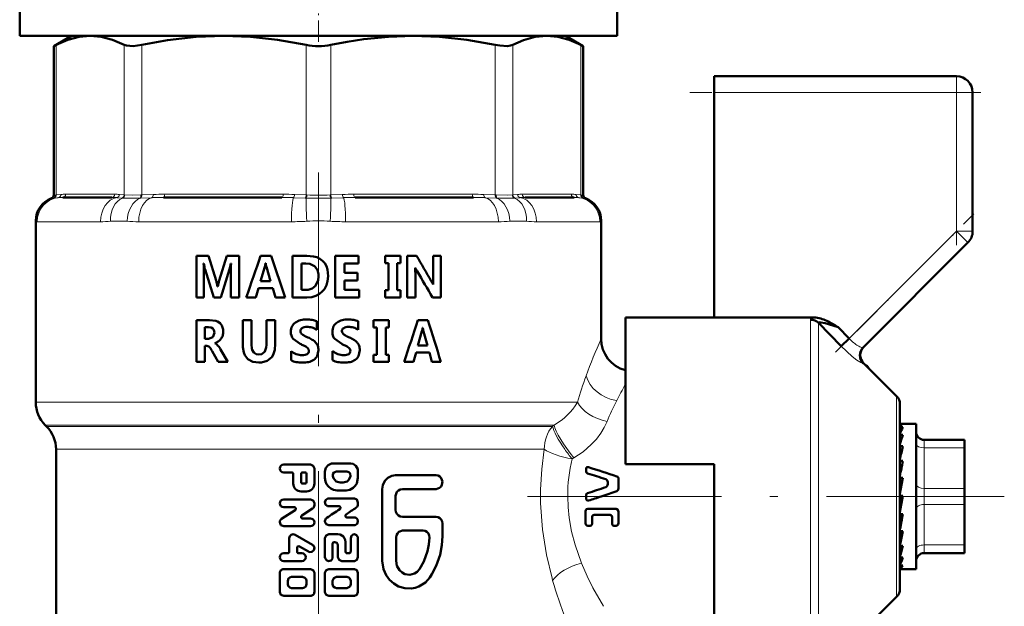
# Model space of a CAD drawing. Extents: x -2073 to 2460, y -1948 to 865.
# Tile 44 of 83: x -122 to -61, y -317 to -280. Entities that reach past the tile are written whole.
import ezdxf

# ---------------------------------------------------------------- set-up
doc = ezdxf.new("R2010")
doc.units = 0
doc.linetypes.add('DASHDOT', pattern=[18.5, 12, -3, 0.5, -3])

msp = doc.modelspace()

# ---------------------------------------------------------------- linework, layer by layer
at = {"color": 7, "linetype": 'DASHDOT', "lineweight": 18, "ltscale": 0.109586}
msp.add_line((-103.435, -281.839), (-103.435, -277.456), dxfattribs=at)
at = {"color": 7, "lineweight": 50}
for p, q in [((-121.935, -281.473), (-121.935, -279.473)), ((-84.935, -281.473), (-84.935, -279.473)), ((-121.935, -281.473), (-84.935, -281.473)), ((-118.735, -281.473), (-119.831, -282.106)), ((-117.57, -281.473), (-109.29, -281.473)), ((-109.29, -281.473), (-103.435, -281.473)), ((-103.435, -281.473), (-97.58, -281.473)), ((-97.58, -281.473), (-89.299, -281.473)), ((-88.135, -281.473), (-87.039, -282.106)), ((-119.678, -282.028), (-119.831, -282.106)), ((-119.831, -291.328), (-119.831, -282.106)), ((-87.039, -282.106), (-87.191, -282.028)), ((-87.039, -291.328), (-87.039, -282.106)), ((-78.935, -284.973), (-78.935, -283.973)), ((-78.935, -283.973), (-63.935, -283.973)), ((-78.935, -298.902), (-78.935, -284.973)), ((-62.935, -284.973), (-62.935, -293.559)), ((-116.236, -291.473), (-119.274, -291.473)), ((-105.7, -291.473), (-113.033, -291.473)), ((-93.837, -291.473), (-101.17, -291.473)), ((-87.596, -291.473), (-90.633, -291.473)), ((-120.935, -304.145), (-120.935, -292.92)), ((-85.935, -292.92), (-85.935, -300.223)), ((-69.716, -300.755), (-63.228, -294.266)), ((-110.987, -295.083), (-110.237, -295.083)), ((-110.987, -297.66), (-110.987, -295.083)), ((-110.548, -295.566), (-110.533, -295.566)), ((-110.237, -295.083), (-109.767, -296.611)), ((-109.583, -296.607), (-109.105, -295.083)), ((-109.105, -295.083), (-108.337, -295.083)), ((-108.865, -295.566), (-108.852, -295.566)), ((-108.337, -295.083), (-108.337, -297.66)), ((-107.021, -295.083), (-106.367, -295.083)), ((-106.716, -295.543), (-106.702, -295.543)), ((-106.367, -295.083), (-105.49, -297.66)), ((-105.043, -295.083), (-104.165, -295.083)), ((-105.043, -297.66), (-105.043, -295.083)), ((-104.485, -297.19), (-104.485, -295.553)), ((-104.485, -295.553), (-104.212, -295.553)), ((-102.393, -295.083), (-100.966, -295.083)), ((-102.393, -297.66), (-102.393, -295.083)), ((-101.835, -295.553), (-101.835, -296.13)), ((-101.835, -295.553), (-100.966, -295.553)), ((-100.966, -295.083), (-100.966, -295.553)), ((-99.309, -295.083), (-98.367, -295.083)), ((-99.309, -295.529), (-99.309, -295.083)), ((-99.309, -295.529), (-99.107, -295.529)), ((-99.107, -297.214), (-99.107, -295.529)), ((-98.567, -295.529), (-98.567, -297.214)), ((-98.567, -295.529), (-98.367, -295.529)), ((-98.367, -295.083), (-98.367, -295.529)), ((-97.938, -295.083), (-97.368, -295.083)), ((-97.938, -297.66), (-97.938, -295.083)), ((-96.345, -295.083), (-95.864, -295.083)), ((-96.345, -296.508), (-96.345, -295.083)), ((-95.864, -295.083), (-95.864, -297.66)), ((-110.527, -296.235), (-110.527, -297.66)), ((-109.915, -297.66), (-110.462, -295.926)), ((-108.939, -295.908), (-109.488, -297.66)), ((-108.872, -297.66), (-108.872, -296.118)), ((-107.025, -296.642), (-106.759, -295.767)), ((-106.661, -295.775), (-106.397, -296.642)), ((-101.835, -296.13), (-101.025, -296.13)), ((-101.025, -296.13), (-101.025, -296.601)), ((-97.451, -295.827), (-97.444, -295.827)), ((-97.438, -296.244), (-97.438, -297.66)), ((-107.025, -296.642), (-106.397, -296.642)), ((-101.835, -296.601), (-101.835, -297.19)), ((-101.835, -296.601), (-101.025, -296.601)), ((-96.339, -296.862), (-96.332, -296.862)), ((-109.685, -296.979), (-109.675, -296.979)), ((-107.143, -297.089), (-107.314, -297.66)), ((-107.143, -297.089), (-106.27, -297.089)), ((-106.095, -297.66), (-106.27, -297.089)), ((-104.485, -297.19), (-104.208, -297.19)), ((-101.835, -297.19), (-100.907, -297.19)), ((-100.907, -297.19), (-100.907, -297.66)), ((-99.309, -297.214), (-99.107, -297.214)), ((-99.309, -297.66), (-99.309, -297.214)), ((-98.567, -297.214), (-98.367, -297.214)), ((-98.367, -297.214), (-98.367, -297.66)), ((-110.987, -297.66), (-110.527, -297.66)), ((-109.915, -297.66), (-109.488, -297.66)), ((-108.872, -297.66), (-108.337, -297.66)), ((-107.903, -297.66), (-107.314, -297.66)), ((-106.095, -297.66), (-105.49, -297.66)), ((-105.043, -297.66), (-104.165, -297.66)), ((-102.393, -297.66), (-100.907, -297.66)), ((-99.309, -297.66), (-98.367, -297.66)), ((-97.938, -297.66), (-97.438, -297.66)), ((-96.378, -297.66), (-95.864, -297.66)), ((-110.987, -299.069), (-110.174, -299.069)), ((-110.987, -301.647), (-110.987, -299.069)), ((-108.123, -299.069), (-107.581, -299.069)), ((-108.123, -300.559), (-108.123, -299.069)), ((-107.581, -299.069), (-107.581, -300.567)), ((-106.662, -299.069), (-106.11, -299.069)), ((-106.662, -300.589), (-106.662, -299.069)), ((-106.11, -299.069), (-106.11, -300.532)), ((-103.548, -299.12), (-103.548, -299.658)), ((-100.982, -299.12), (-100.982, -299.658)), ((-100.024, -299.069), (-99.072, -299.069)), ((-100.024, -299.515), (-100.024, -299.069)), ((-99.072, -299.069), (-99.072, -299.515)), ((-97.281, -299.069), (-96.663, -299.069)), ((-84.435, -298.902), (-84.435, -307.973)), ((-78.935, -298.902), (-84.435, -298.902)), ((-72.744, -298.902), (-78.935, -298.902)), ((-71.073, -300.679), (-72.476, -299.235)), ((-71.605, -299.3), (-71.428, -299.401)), ((-110.478, -300.23), (-110.478, -299.498)), ((-110.478, -299.498), (-110.244, -299.498)), ((-109.879, -299.843), (-109.983, -300.12)), ((-100.024, -299.515), (-99.82, -299.515)), ((-99.82, -301.2), (-99.82, -299.515)), ((-99.274, -299.515), (-99.274, -301.2)), ((-99.274, -299.515), (-99.072, -299.515)), ((-97.285, -300.629), (-97.032, -299.754)), ((-96.991, -299.529), (-96.978, -299.529)), ((-96.939, -299.761), (-96.691, -300.629)), ((-71.428, -299.401), (-71.275, -299.491)), ((-71.275, -299.491), (-71.253, -299.504)), ((-71.253, -299.504), (-70.578, -300.202)), ((-110.478, -300.23), (-110.253, -300.23)), ((-109.983, -300.12), (-110.253, -300.23)), ((-109.853, -300.486), (-109.853, -300.493)), ((-104.569, -300.537), (-105.003, -300.229)), ((-101.998, -300.537), (-102.433, -300.229)), ((-71.073, -300.679), (-70.578, -300.202)), ((-110.478, -300.658), (-110.478, -301.647)), ((-110.478, -300.658), (-110.339, -300.658)), ((-109.657, -301.647), (-110.019, -300.982)), ((-109.496, -300.884), (-109.052, -301.647)), ((-105.134, -301.55), (-105.134, -300.974)), ((-103.44, -300.923), (-103.519, -301.286)), ((-102.564, -301.55), (-102.564, -300.974)), ((-100.876, -300.923), (-100.954, -301.286)), ((-97.398, -301.075), (-97.563, -301.647)), ((-97.398, -301.075), (-96.572, -301.075)), ((-97.285, -300.629), (-96.691, -300.629)), ((-96.41, -301.647), (-96.572, -301.075)), ((-110.987, -301.647), (-110.478, -301.647)), ((-109.657, -301.647), (-109.052, -301.647)), ((-100.024, -301.2), (-99.82, -301.2)), ((-100.024, -301.647), (-100.024, -301.2)), ((-100.024, -301.647), (-99.072, -301.647)), ((-99.274, -301.2), (-99.072, -301.2)), ((-99.072, -301.2), (-99.072, -301.647)), ((-98.138, -301.647), (-97.563, -301.647)), ((-96.41, -301.647), (-95.855, -301.647)), ((-67.64, -303.764), (-69.688, -301.716)), ((-69.525, -301.879), (-69.489, -301.865)), ((-69.486, -301.867), (-69.494, -301.91)), ((-69.489, -301.865), (-69.486, -301.867)), ((-69.369, -302.035), (-69.486, -301.867)), ((-67.435, -304.259), (-67.435, -315.687)), ((-120.271, -305.637), (-120.349, -305.559)), ((-67.413, -305.473), (-67.435, -305.475)), ((-67.435, -305.48), (-67.258, -305.48)), ((-67.435, -305.684), (-67.258, -305.684)), ((-67.413, -305.473), (-66.435, -305.473)), ((-66.435, -313.87), (-66.435, -305.473)), ((-67.435, -306.158), (-67.258, -306.158)), ((-67.435, -306.561), (-67.425, -306.739)), ((-65.935, -306.473), (-63.435, -306.473)), ((-63.435, -306.973), (-63.435, -306.473)), ((-119.685, -307.052), (-119.685, -318.523)), ((-67.435, -306.871), (-67.258, -306.871)), ((-67.435, -307.182), (-67.409, -307.541)), ((-63.435, -306.973), (-63.435, -309.473)), ((-67.435, -307.352), (-67.414, -307.352)), ((-67.435, -307.779), (-67.258, -307.779)), ((-63.435, -307.289), (-63.435, -309.714)), ((-105.586, -307.998), (-103.932, -307.998)), ((-103.69, -308.243), (-103.69, -309.174)), ((-103.038, -308.819), (-103.038, -308.427)), ((-102.562, -307.937), (-101.443, -307.937)), ((-102.326, -308.427), (-101.673, -308.427)), ((-100.99, -308.427), (-100.99, -308.819)), ((-86.868, -308.218), (-86.868, -308.421)), ((-84.435, -307.973), (-78.935, -307.973)), ((-78.935, -307.973), (-78.935, -309.973)), ((-67.435, -307.978), (-67.384, -308.427)), ((-105.586, -308.488), (-105.1, -308.488)), ((-105.002, -309.174), (-105.002, -308.586)), ((-104.515, -309.076), (-104.515, -308.586)), ((-104.418, -308.488), (-104.272, -308.488)), ((-104.175, -308.586), (-104.175, -309.076)), ((-98.659, -308.661), (-96.15, -308.661)), ((-84.86, -309.47), (-84.86, -308.911)), ((-67.258, -308.825), (-67.435, -309.815)), ((-67.435, -308.825), (-67.258, -308.825)), ((-67.435, -308.9), (-67.346, -309.196)), ((-104.515, -309.663), (-104.175, -309.663)), ((-104.418, -309.174), (-104.272, -309.174)), ((-102.279, -309.603), (-101.719, -309.603)), ((-102.096, -309.113), (-101.9, -309.113)), ((-99.494, -313.962), (-99.494, -309.516)), ((-98.244, -309.516), (-96.15, -309.516)), ((-85.528, -309.212), (-85.528, -309.094)), ((-67.325, -309.196), (-67.346, -309.196)), ((-63.435, -310.473), (-63.435, -309.473)), ((-105.586, -310.153), (-103.932, -310.153)), ((-102.8, -310.092), (-101.215, -310.092)), ((-98.659, -309.944), (-98.659, -310.799)), ((-86.868, -309.973), (-86.868, -309.892)), ((-86.868, -310.1), (-86.868, -309.973)), ((-78.935, -309.973), (-78.935, -319.97)), ((-67.258, -309.943), (-67.435, -310.938)), ((-67.435, -309.943), (-67.258, -309.943)), ((-67.435, -310.884), (-67.346, -310.18)), ((-67.346, -310.18), (-67.305, -309.943)), ((-63.435, -309.714), (-63.435, -310.262)), ((-63.435, -310.262), (-63.435, -311.295)), ((-105.716, -311.362), (-104.877, -310.824)), ((-105.586, -310.643), (-104.929, -310.643)), ((-103.802, -310.715), (-104.477, -311.148)), ((-103.69, -310.398), (-103.69, -310.509)), ((-102.8, -310.582), (-102.161, -310.582)), ((-100.99, -310.337), (-100.99, -310.448)), ((-86.903, -311.636), (-86.903, -310.886)), ((-86.763, -310.731), (-85.014, -310.731)), ((-63.435, -310.473), (-63.435, -312.973)), ((-104.424, -311.329), (-103.932, -311.329)), ((-101.679, -311.268), (-101.215, -311.268)), ((-98.244, -311.226), (-96.15, -311.226)), ((-86.499, -311.662), (-86.499, -311.256)), ((-85.38, -311.102), (-86.361, -311.102)), ((-85.253, -311.662), (-85.253, -311.256)), ((-84.86, -311.598), (-84.86, -310.925)), ((-67.435, -311.821), (-67.377, -311.063)), ((-67.435, -311.063), (-67.258, -311.063)), ((-63.435, -311.295), (-63.435, -311.545)), ((-105.829, -311.574), (-105.829, -311.569)), ((-105.586, -311.819), (-103.932, -311.819)), ((-103.038, -311.513), (-103.038, -311.508)), ((-102.8, -311.758), (-101.215, -311.758)), ((-98.225, -312.081), (-96.951, -312.081)), ((-95.764, -311.654), (-95.764, -312.423)), ((-86.614, -311.788), (-86.763, -311.788)), ((-85.014, -311.788), (-85.148, -311.788)), ((-63.435, -311.545), (-63.435, -311.549)), ((-63.435, -311.548), (-63.435, -312.181)), ((-105.246, -313.386), (-105.246, -312.554)), ((-104.881, -312.341), (-103.811, -312.964)), ((-103.038, -313.729), (-103.038, -312.554)), ((-102.8, -312.309), (-102.232, -312.309)), ((-101.443, -313.386), (-101.443, -312.554)), ((-100.99, -312.554), (-100.99, -313.729)), ((-98.63, -313.962), (-98.63, -312.509)), ((-67.435, -312.385), (-67.411, -312.115)), ((-67.435, -312.643), (-67.404, -312.115)), ((-67.435, -312.115), (-67.258, -312.115)), ((-104.759, -313.148), (-104.759, -313.386)), ((-104.053, -313.388), (-104.613, -313.063)), ((-102.562, -312.896), (-102.562, -313.729)), ((-102.467, -312.799), (-102.42, -312.799)), ((-102.232, -313.729), (-102.232, -312.994)), ((-101.765, -312.799), (-101.765, -313.386)), ((-67.435, -313.1), (-67.431, -313.032)), ((-67.435, -313.296), (-67.422, -313.032)), ((-67.435, -313.032), (-67.258, -313.032)), ((-63.435, -313.339), (-63.435, -312.973)), ((-105.586, -313.484), (-105.343, -313.484)), ((-104.661, -313.484), (-104.467, -313.484)), ((-101.673, -313.484), (-101.535, -313.484)), ((-67.435, -313.757), (-67.258, -313.757)), ((-67.258, -313.757), (-67.297, -313.87)), ((-66.435, -314.473), (-66.435, -313.87)), ((-63.435, -313.473), (-65.935, -313.473)), ((-63.435, -313.473), (-63.435, -313.339)), ((-105.586, -313.974), (-104.467, -313.974)), ((-105.586, -314.464), (-103.932, -314.464)), ((-102.8, -314.464), (-101.215, -314.464)), ((-101.997, -313.974), (-101.215, -313.974)), ((-67.435, -314.244), (-67.258, -314.244)), ((-67.435, -314.462), (-67.258, -314.462)), ((-67.313, -314.473), (-66.435, -314.473)), ((-105.829, -315.885), (-105.829, -314.709)), ((-105.1, -314.954), (-104.418, -314.954)), ((-103.69, -314.709), (-103.69, -315.885)), ((-103.038, -315.885), (-103.038, -314.709)), ((-102.326, -314.954), (-101.673, -314.954)), ((-100.99, -314.709), (-100.99, -315.885)), ((-105.343, -315.395), (-105.343, -315.199)), ((-105.1, -315.64), (-104.418, -315.64)), ((-104.175, -315.199), (-104.175, -315.395)), ((-102.562, -315.395), (-102.562, -315.199)), ((-102.326, -315.64), (-101.673, -315.64)), ((-101.443, -315.199), (-101.443, -315.395)), ((-105.586, -316.129), (-103.932, -316.129)), ((-102.8, -316.129), (-101.215, -316.129)), ((-67.64, -316.182), (-69.688, -318.23))]:
    msp.add_line(p, q, dxfattribs=at)
at = {"color": 7, "lineweight": 18}
for p, q in [((-119.678, -282.028), (-119.678, -291.315)), ((-115.462, -291.315), (-115.462, -282.028)), ((-114.38, -282.028), (-114.38, -291.315)), ((-104.2, -291.315), (-104.2, -282.028)), ((-102.669, -282.028), (-102.669, -291.315)), ((-92.49, -291.315), (-92.49, -282.028)), ((-91.408, -282.028), (-91.408, -291.315)), ((-87.191, -291.315), (-87.191, -282.028)), ((-63.935, -283.973), (-63.935, -284.973)), ((-63.935, -284.973), (-78.935, -284.973)), ((-63.935, -293.559), (-63.935, -284.973)), ((-63.935, -284.973), (-62.935, -284.973)), ((-119.831, -291.328), (-119.699, -291.317)), ((-119.699, -291.317), (-119.678, -291.315)), ((-119.678, -291.315), (-119.385, -291.286)), ((-119.089, -291.273), (-116.051, -291.273)), ((-115.755, -291.286), (-115.462, -291.315)), ((-115.462, -291.315), (-115.44, -291.317)), ((-114.431, -291.317), (-114.38, -291.315)), ((-114.38, -291.315), (-113.671, -291.286)), ((-112.956, -291.273), (-105.623, -291.273)), ((-104.909, -291.286), (-104.2, -291.315)), ((-104.2, -291.315), (-104.148, -291.317)), ((-102.722, -291.317), (-102.669, -291.315)), ((-102.669, -291.315), (-101.961, -291.286)), ((-101.246, -291.273), (-93.913, -291.273)), ((-93.199, -291.286), (-92.49, -291.315)), ((-92.49, -291.315), (-92.438, -291.317)), ((-91.43, -291.317), (-91.408, -291.315)), ((-91.408, -291.315), (-91.114, -291.286)), ((-90.818, -291.273), (-87.781, -291.273)), ((-87.485, -291.286), (-87.191, -291.315)), ((-87.191, -291.315), (-87.17, -291.317)), ((-87.17, -291.317), (-87.039, -291.328)), ((-119.831, -291.509), (-119.961, -291.515)), ((-119.811, -291.507), (-119.831, -291.509)), ((-119.545, -291.485), (-119.811, -291.507)), ((-115.6, -291.507), (-115.921, -291.485)), ((-115.573, -291.509), (-115.6, -291.507)), ((-114.429, -291.507), (-114.485, -291.509)), ((-113.732, -291.485), (-114.429, -291.507)), ((-104.263, -291.507), (-104.983, -291.485)), ((-104.204, -291.509), (-104.263, -291.507)), ((-102.607, -291.507), (-102.665, -291.509)), ((-101.887, -291.485), (-102.607, -291.507)), ((-92.441, -291.507), (-93.138, -291.485)), ((-92.385, -291.509), (-92.441, -291.507)), ((-91.27, -291.507), (-91.297, -291.509)), ((-90.948, -291.485), (-91.27, -291.507)), ((-87.059, -291.507), (-87.324, -291.485)), ((-87.038, -291.509), (-87.059, -291.507)), ((-86.909, -291.515), (-87.038, -291.509)), ((-120.92, -292.947), (-120.935, -292.92)), ((-120.855, -292.973), (-116.936, -292.973)), ((-115.289, -292.947), (-116.308, -292.947)), ((-114.569, -292.973), (-105.109, -292.973)), ((-101.761, -292.973), (-92.301, -292.973)), ((-90.561, -292.947), (-91.581, -292.947)), ((-89.933, -292.973), (-86.015, -292.973)), ((-85.935, -292.92), (-85.95, -292.947)), ((-70.578, -300.202), (-63.935, -293.559)), ((-63.935, -293.559), (-63.228, -294.266)), ((-63.935, -293.559), (-62.935, -293.559)), ((-72.971, -309.973), (-72.971, -299.036)), ((-72.476, -299.235), (-72.476, -309.973)), ((-120.935, -304.145), (-87.402, -304.145)), ((-67.64, -309.973), (-67.64, -303.764)), ((-120.349, -305.559), (-88.847, -305.559)), ((-120.271, -305.637), (-88.95, -305.637)), ((-88.95, -305.637), (-88.847, -305.559)), ((-65.935, -306.973), (-65.935, -306.473)), ((-119.685, -307.052), (-109.642, -307.052)), ((-109.642, -307.052), (-89.712, -307.052)), ((-89.712, -307.052), (-89.454, -307.052)), ((-65.935, -306.973), (-65.935, -309.473)), ((-63.435, -306.973), (-65.935, -306.973)), ((-87.628, -307.589), (-87.733, -307.651)), ((-65.935, -310.473), (-65.935, -309.473)), ((-65.935, -309.473), (-63.435, -309.473)), ((-72.971, -320.911), (-72.971, -309.973)), ((-72.476, -309.973), (-72.476, -320.711)), ((-67.64, -316.182), (-67.64, -309.973)), ((-65.935, -310.473), (-65.935, -312.973)), ((-63.435, -310.473), (-65.935, -310.473)), ((-65.935, -313.339), (-65.935, -312.973)), ((-65.935, -312.973), (-63.435, -312.973)), ((-65.935, -313.473), (-65.935, -313.339)), ((-88.938, -315.174), (-88.977, -315.038))]:
    msp.add_line(p, q, dxfattribs=at)
at = {"color": 7, "linetype": 'DASHDOT', "lineweight": 18, "ltscale": 0.257574}
msp.add_line((-63.935, -294.418), (-63.935, -284.115), dxfattribs=at)
at = {"color": 7, "linetype": 'DASHDOT', "lineweight": 18, "ltscale": 0.450015}
msp.add_line((-62.435, -284.973), (-80.435, -284.973), dxfattribs=at)
at = {"color": 7, "linetype": 'DASHDOT', "lineweight": 18}
for p, q in [((-103.435, -289.918), (-103.435, -325.833)), ((-90.489, -309.973), (-60.975, -309.973))]:
    msp.add_line(p, q, dxfattribs=at)
at = {"color": 7, "linetype": 'DASHDOT', "lineweight": 18, "ltscale": 0.302371}
msp.add_line((-71.421, -301.045), (-62.869, -292.493), dxfattribs=at)
at = {"color": 7, "lineweight": 50}
for points in [[(-117.57, -281.473), (-118.249, -281.532), (-118.945, -281.714), (-119.678, -282.028)], [(-115.462, -282.028), (-116.195, -281.714), (-116.892, -281.533), (-117.57, -281.473)], [(-109.29, -281.473), (-111.011, -281.538), (-112.781, -281.739), (-114.38, -282.028)], [(-104.2, -282.028), (-105.969, -281.714), (-107.65, -281.533), (-109.29, -281.473)], [(-97.58, -281.473), (-99.109, -281.525), (-100.637, -281.677), (-101.656, -281.833), (-102.669, -282.028)], [(-92.49, -282.028), (-94.258, -281.714), (-95.94, -281.533), (-97.58, -281.473)], [(-89.299, -281.473), (-90.012, -281.538), (-90.746, -281.739), (-91.408, -282.028)], [(-87.191, -282.028), (-87.924, -281.714), (-88.62, -281.533), (-89.299, -281.473)], [(-114.38, -282.028), (-114.914, -282.103), (-115.317, -282.078), (-115.462, -282.028)], [(-91.408, -282.028), (-91.553, -282.078), (-91.737, -282.103), (-92.206, -282.078), (-92.49, -282.028)], [(-104.212, -295.553), (-103.966, -295.581), (-103.683, -295.723), (-103.637, -295.765)], [(-104.165, -295.083), (-103.749, -295.12), (-103.546, -295.175), (-103.355, -295.262), (-103.185, -295.386), (-103.047, -295.545), (-102.947, -295.732), (-102.884, -295.933), (-102.842, -296.339)], [(-103.637, -295.765), (-103.5, -295.972), (-103.438, -296.22), (-103.432, -296.345)], [(-103.432, -296.345), (-103.459, -296.607), (-103.638, -296.963)], [(-102.842, -296.339), (-102.87, -296.654), (-102.943, -296.908), (-103.068, -297.14), (-103.203, -297.301)], [(-103.638, -296.963), (-103.837, -297.112), (-104.082, -297.182), (-104.208, -297.19)], [(-103.203, -297.301), (-103.365, -297.436), (-103.598, -297.56), (-103.851, -297.633), (-104.165, -297.66)], [(-110.174, -299.069), (-109.795, -299.116), (-109.681, -299.157), (-109.527, -299.256), (-109.411, -299.402), (-109.336, -299.644), (-109.328, -299.769)], [(-72.476, -299.235), (-72.478, -299.22), (-72.472, -299.208), (-72.458, -299.199), (-72.424, -299.193), (-72.326, -299.199), (-72.071, -299.253), (-71.253, -299.504)], [(-110.244, -299.498), (-110.08, -299.521), (-109.981, -299.575), (-109.912, -299.668), (-109.879, -299.843)], [(-107.138, -301.694), (-107.498, -301.647), (-107.803, -301.485), (-107.997, -301.228), (-108.059, -301.066), (-108.114, -300.726), (-108.123, -300.559)], [(-107.581, -300.567), (-107.557, -300.821), (-107.533, -300.907), (-107.443, -301.066), (-107.293, -301.166), (-107.119, -301.194)], [(-106.11, -300.532), (-106.142, -300.904), (-106.238, -301.205), (-106.334, -301.362), (-106.603, -301.583), (-106.961, -301.684), (-107.138, -301.694)], [(-107.119, -301.194), (-106.951, -301.168), (-106.753, -301.008), (-106.674, -300.76), (-106.662, -300.589)], [(-103.932, -307.998), (-103.76, -308.071), (-103.69, -308.243)], [(-103.038, -308.427), (-102.987, -308.207), (-102.843, -308.032), (-102.634, -307.943), (-102.562, -307.937)], [(-102.557, -308.721), (-102.55, -308.595), (-102.481, -308.487), (-102.326, -308.427)], [(-101.673, -308.427), (-101.553, -308.462), (-101.47, -308.557), (-101.448, -308.721)], [(-101.443, -307.937), (-101.298, -307.962), (-101.116, -308.087), (-101.01, -308.281), (-100.99, -308.427)], [(-102.279, -309.603), (-102.516, -309.563), (-102.68, -309.483), (-102.82, -309.367), (-102.93, -309.22), (-103.004, -309.053), (-103.038, -308.819)], [(-102.096, -309.113), (-102.341, -309.04), (-102.515, -308.844), (-102.557, -308.721)], [(-101.448, -308.721), (-101.558, -308.952), (-101.655, -309.038), (-101.9, -309.113)], [(-100.99, -308.819), (-101.064, -309.166), (-101.156, -309.32), (-101.281, -309.447), (-101.489, -309.564), (-101.719, -309.603)], [(-99.494, -309.516), (-99.457, -309.267), (-99.334, -309.013), (-99.147, -308.823), (-98.895, -308.696), (-98.659, -308.661)], [(-96.15, -308.661), (-96.03, -308.682), (-95.918, -308.747), (-95.833, -308.844), (-95.766, -309.045), (-95.791, -309.244), (-95.85, -309.359), (-95.939, -309.447), (-96.15, -309.516)], [(-85.528, -309.094), (-85.539, -309.025), (-85.587, -308.945), (-85.646, -308.908)], [(-84.968, -308.733), (-84.912, -308.769), (-84.869, -308.846), (-84.86, -308.911)], [(-98.244, -309.516), (-98.371, -309.537), (-98.487, -309.597), (-98.579, -309.691), (-98.659, -309.944)], [(-85.646, -309.398), (-85.587, -309.361), (-85.539, -309.281), (-85.528, -309.212)], [(-84.86, -309.47), (-84.877, -309.557), (-84.968, -309.65)], [(-103.932, -310.153), (-103.76, -310.226), (-103.69, -310.398)], [(-102.8, -310.582), (-102.874, -310.57), (-102.995, -310.477), (-103.038, -310.331), (-102.988, -310.187), (-102.862, -310.101), (-102.8, -310.092)], [(-101.215, -310.092), (-101.052, -310.168), (-100.99, -310.337)], [(-86.72, -310.226), (-86.765, -310.23), (-86.826, -310.201), (-86.861, -310.144), (-86.868, -310.1)], [(-102.111, -310.763), (-102.078, -310.726), (-102.067, -310.677), (-102.081, -310.63), (-102.116, -310.595), (-102.161, -310.582)], [(-98.659, -310.799), (-98.638, -310.932), (-98.578, -311.052), (-98.486, -311.146), (-98.37, -311.206), (-98.244, -311.226)], [(-86.903, -310.886), (-86.89, -310.818), (-86.848, -310.762), (-86.763, -310.731)], [(-85.014, -310.731), (-84.898, -310.796), (-84.86, -310.924)], [(-101.728, -311.087), (-101.76, -311.124), (-101.771, -311.173), (-101.758, -311.22), (-101.723, -311.256), (-101.679, -311.268)], [(-101.215, -311.268), (-101.143, -311.281), (-101.029, -311.375), (-100.99, -311.519), (-101.036, -311.661), (-101.155, -311.748), (-101.215, -311.758)], [(-96.15, -311.226), (-96.031, -311.247), (-95.923, -311.307), (-95.838, -311.401), (-95.784, -311.521), (-95.764, -311.654)], [(-86.361, -311.102), (-86.462, -311.151), (-86.499, -311.256)], [(-85.253, -311.256), (-85.286, -311.153), (-85.38, -311.102)], [(-105.586, -311.819), (-105.758, -311.747), (-105.829, -311.574)], [(-102.8, -311.758), (-102.97, -311.685), (-103.038, -311.513)], [(-98.63, -312.509), (-98.609, -312.377), (-98.552, -312.258), (-98.463, -312.164), (-98.225, -312.081)], [(-96.951, -312.081), (-96.828, -312.104), (-96.718, -312.166), (-96.632, -312.264), (-96.578, -312.386), (-96.562, -312.521)], [(-86.763, -311.788), (-86.829, -311.77), (-86.89, -311.702), (-86.903, -311.636)], [(-86.499, -311.662), (-86.51, -311.717), (-86.559, -311.773), (-86.614, -311.788)], [(-85.148, -311.788), (-85.226, -311.746), (-85.253, -311.662)], [(-84.86, -311.598), (-84.884, -311.702), (-84.916, -311.746), (-85.014, -311.788)], [(-103.038, -312.554), (-102.969, -312.381), (-102.8, -312.309)], [(-102.232, -312.309), (-102.084, -312.333), (-101.896, -312.457), (-101.786, -312.653), (-101.765, -312.799)], [(-101.443, -312.554), (-101.402, -312.413), (-101.286, -312.321), (-101.212, -312.309), (-101.075, -312.362), (-100.998, -312.488), (-100.99, -312.554)], [(-96.562, -312.521), (-96.596, -312.94), (-96.677, -313.353), (-96.913, -314.006), (-97.185, -314.475)], [(-95.764, -312.423), (-95.797, -312.987), (-95.91, -313.592), (-96.143, -314.27), (-96.414, -314.79), (-96.542, -314.988)], [(-103.811, -312.964), (-103.752, -313.012), (-103.691, -313.153), (-103.725, -313.303), (-103.842, -313.403), (-103.995, -313.412), (-104.053, -313.388)], [(-102.232, -312.994), (-102.251, -312.907), (-102.308, -312.836), (-102.42, -312.799)], [(-102.562, -313.729), (-102.573, -313.804), (-102.661, -313.928), (-102.806, -313.974), (-102.949, -313.92), (-103.03, -313.791), (-103.038, -313.729)], [(-101.997, -313.974), (-102.165, -313.9), (-102.232, -313.729)], [(-101.765, -313.386), (-101.748, -313.443), (-101.715, -313.474), (-101.673, -313.484)], [(-100.99, -313.729), (-101.053, -313.9), (-101.215, -313.974)], [(-103.932, -314.464), (-103.76, -314.537), (-103.69, -314.709)], [(-103.038, -314.709), (-102.969, -314.536), (-102.8, -314.464)], [(-101.215, -314.464), (-101.052, -314.539), (-100.99, -314.709)], [(-96.542, -314.988), (-96.817, -315.295), (-97.226, -315.55), (-97.46, -315.627), (-97.68, -315.665), (-98.085, -315.652), (-98.479, -315.536), (-98.781, -315.364), (-99.041, -315.132), (-99.251, -314.849), (-99.418, -314.472), (-99.494, -313.962)], [(-97.185, -314.475), (-97.321, -314.627), (-97.49, -314.74), (-97.781, -314.816), (-98.081, -314.772), (-98.263, -314.677), (-98.417, -314.538), (-98.577, -314.265), (-98.63, -313.962)], [(-105.343, -315.199), (-105.297, -315.055), (-105.21, -314.98), (-105.1, -314.954)], [(-104.418, -314.954), (-104.275, -315.001), (-104.201, -315.089), (-104.175, -315.199)], [(-102.562, -315.199), (-102.494, -315.028), (-102.326, -314.954)], [(-101.673, -314.954), (-101.566, -314.981), (-101.485, -315.058), (-101.443, -315.199)], [(-105.1, -315.64), (-105.21, -315.613), (-105.317, -315.506), (-105.343, -315.395)], [(-104.175, -315.395), (-104.221, -315.539), (-104.308, -315.613), (-104.418, -315.64)], [(-102.326, -315.64), (-102.434, -315.612), (-102.518, -315.537), (-102.562, -315.395)], [(-101.443, -315.395), (-101.472, -315.514), (-101.508, -315.565), (-101.673, -315.64)], [(-105.586, -316.129), (-105.758, -316.057), (-105.829, -315.885)], [(-102.8, -316.129), (-102.97, -316.056), (-103.038, -315.885)], [(-100.99, -315.885), (-101.053, -316.055), (-101.215, -316.129)]]:
    msp.add_lwpolyline(points, dxfattribs=at)
at = {"color": 7, "lineweight": 18}
for points in [[(-115.44, -291.317), (-114.929, -291.328), (-114.431, -291.317)], [(-92.438, -291.317), (-91.741, -291.327), (-91.43, -291.317)], [(-72.744, -298.902), (-72.91, -298.96), (-72.952, -298.992), (-72.965, -299.009), (-72.971, -299.036)], [(-69.716, -301.741), (-69.722, -301.744), (-69.742, -301.743), (-69.856, -301.693), (-70.108, -301.53), (-70.398, -301.306), (-71.073, -300.679)], [(-69.821, -300.749), (-69.757, -300.763), (-69.735, -300.763), (-69.721, -300.758), (-69.716, -300.755)], [(-85.57, -305.34), (-85.743, -305.704), (-85.958, -306.058), (-86.231, -306.419), (-86.544, -306.76), (-87.054, -307.203), (-87.628, -307.589)], [(-88.977, -315.038), (-89.325, -313.595), (-89.577, -312.023), (-89.693, -310.378), (-89.693, -309.536), (-89.616, -308.284), (-89.454, -307.052)], [(-88.007, -309.973), (-87.985, -310.637), (-87.919, -311.292), (-87.767, -312.149), (-87.553, -312.972), (-87.154, -314.108)], [(-87.154, -314.108), (-86.811, -314.896), (-86.448, -315.624), (-85.797, -316.77)]]:
    msp.add_lwpolyline(points, dxfattribs=at)
at = {"color": 7, "lineweight": 50}
for centre, radius, start, end in [((-103.445, -278.369), 3.737, 258.33698, 270.15353), ((-103.423, -278.38), 3.726, 269.8245, 281.67459), ((-63.935, -284.973), 1, 0, 90), ((-120.031, -291.328), 0.2, 290.51672, 0.00001), ((-86.839, -291.328), 0.2, 179.99999, 249.48328), ((-119.435, -292.92), 1.5, 110.51769, 180.00001), ((-87.435, -292.92), 1.5, 0, 69.48231), ((-63.935, -293.559), 1, 315, 360), ((-123.33, -296.297), 12.803, 0.27812, 3.27248), ((-106.58, -294.981), 3.996, 188.41629, 193.67291), ((-111.885, -295.092), 3.057, 344.52564, 351.07957), ((-100.277, -296.154), 8.595, 176.08016, 179.76205), ((578.285, -531.164), 724.83, 160.991657, 161.207026), ((-107.772, -295.458), 1.06, 343.02763, 355.41018), ((-105.494, -295.448), 1.212, 184.47593, 195.61558), ((-256.076, -388.672), 184.248, 29.96272, 30.52762), ((-102.297, -296.179), 4.859, 359.23308, 4.15364), ((-95.182, -294.727), 2.515, 205.93385, 211.48778), ((-253, -388.351), 180.984, 30.07253, 30.66678), ((-112.081, -297.321), 2.42, 8.12644, 17.07411), ((-105.645, -297.78), 4.108, 163.41774, 168.76436), ((-99.731, -298.568), 3.797, 26.69983, 30.30903), ((-93.069, -296.578), 3.276, 178.77531, 184.9751), ((-104.469, -299.761), 0.678, 124.77175, 152.003), ((-104.327, -299.981), 0.941, 103.40275, 124.25066), ((-104.178, -300.572), 1.55, 89.69126, 103.67975), ((-104.154, -301.263), 2.241, 81.56463, 90.41391), ((-104.037, -300.386), 1.357, 68.86085, 81.00685), ((-101.898, -299.762), 0.68, 124.73372, 151.92192), ((-101.755, -299.983), 0.943, 103.43429, 124.22882), ((-101.608, -300.565), 1.543, 89.70412, 103.71182), ((-101.584, -301.232), 2.211, 81.50969, 90.42308), ((-101.467, -300.361), 1.332, 68.67521, 80.94452), ((-577.318, -140.904), 505.422, 341.4558, 341.76374), ((-492.715, -424.65), 415.485, 17.22041, 17.59294), ((-72.765, -300.324), 1.422, 72.78179, 89.16386), ((-73.139, -301.547), 2.701, 64.27076, 72.88336), ((-74.569, -304.562), 6.039, 60.60729, 64.46854), ((-110.141, -299.774), 0.813, 342.50196, 0.29965), ((-104.421, -299.767), 0.725, 153.36753, 181.74906), ((-104.451, -299.809), 0.695, 178.38725, 217.25931), ((-104.358, -299.738), 0.201, 148.57134, 180.63945), ((-104.341, -299.742), 0.217, 179.68565, 211.92726), ((-104.304, -299.78), 0.268, 121.82002, 146.97312), ((-104.201, -299.637), 0.392, 214.13061, 233.93975), ((-104.212, -299.944), 0.457, 102.88236, 120.80975), ((-104.144, -300.252), 0.772, 89.66809, 102.68801), ((-104.148, -300.604), 1.124, 82.07243, 89.5968), ((-104.159, -300.659), 1.18, 74.16526, 81.90311), ((-104.144, -300.589), 1.109, 65.52916, 73.93207), ((-104.048, -300.371), 0.871, 54.91428, 65.30756), ((-101.852, -299.767), 0.723, 153.28813, 181.74669), ((-101.882, -299.809), 0.693, 178.39483, 217.35587), ((-101.787, -299.738), 0.201, 148.61505, 180.63986), ((-101.77, -299.742), 0.218, 179.68452, 211.88221), ((-101.733, -299.779), 0.268, 121.8865, 147.02055), ((-101.63, -299.637), 0.393, 214.08376, 233.86852), ((-101.641, -299.943), 0.455, 102.93216, 120.87423), ((-101.574, -300.246), 0.766, 89.67196, 102.73501), ((-101.578, -300.591), 1.111, 82.02631, 89.59624), ((-101.588, -300.642), 1.163, 74.05423, 81.85456), ((-101.573, -300.571), 1.091, 65.33987, 73.81725), ((-101.479, -300.358), 0.858, 54.64403, 65.11281), ((-98.099, -299.445), 1.111, 343.88409, 355.66979), ((-95.704, -299.435), 1.277, 184.22953, 194.78399), ((-110.096, -299.708), 0.815, 287.36, 304.22052), ((-109.972, -300.812), 0.34, 49.94614, 69.55173), ((-110.033, -299.802), 0.702, 304.27085, 323.03525), ((-110.045, -299.797), 0.714, 323.35484, 342.00279), ((-103.824, -299.124), 1.029, 233.77097, 243.40599), ((-102.754, -297.002), 3.405, 243.28491, 246.92442), ((-104.963, -302.169), 2.214, 58.91788, 66.73165), ((-104.334, -301.118), 0.989, 43.44539, 58.69549), ((-104.097, -300.882), 0.654, 20.92908, 42.70323), ((-101.253, -299.125), 1.029, 233.70146, 243.31829), ((-100.174, -296.995), 3.416, 243.19859, 246.81263), ((-102.384, -302.136), 2.18, 58.72772, 66.62222), ((-101.764, -301.108), 0.979, 43.17278, 58.49531), ((-101.533, -300.879), 0.654, 20.70908, 42.41427), ((-83.935, -300.223), 2, 179.99928, 255.52438), ((-110.339, -300.847), 0.189, 61.74048, 89.7693), ((-110.411, -300.957), 0.319, 41.3339, 59.66329), ((-110.756, -301.255), 0.775, 31.67538, 41.00987), ((-112.164, -302.123), 2.43, 27.99368, 31.66049), ((-110.261, -301.152), 0.787, 40.03249, 49.73531), ((-110.708, -301.523), 1.368, 33.80718, 39.87799), ((-111.474, -302.035), 2.289, 30.18794, 33.76896), ((-104.434, -300.181), 1.058, 228.56936, 249.32751), ((-106.955, -306.148), 6.097, 64.77096, 66.96783), ((-104.873, -301.74), 1.222, 55.75324, 64.98282), ((-104.443, -301.112), 0.461, 36.19879, 55.96075), ((-104.267, -300.956), 0.244, 302.79027, 329.85191), ((-104.26, -300.972), 0.23, 359.21487, 34.95536), ((-104.25, -300.975), 0.22, 331.89029, 359.86072), ((-104.216, -300.907), 0.775, 358.85423, 19.56059), ((-101.861, -300.175), 1.064, 228.66758, 249.33649), ((-104.338, -306.034), 5.974, 64.70397, 66.94198), ((-102.299, -301.73), 1.212, 55.63335, 64.91533), ((-101.873, -301.11), 0.459, 36.03949, 55.83077), ((-101.697, -300.957), 0.243, 302.93707, 330.00891), ((-101.692, -300.972), 0.231, 359.20117, 34.78164), ((-101.682, -300.975), 0.221, 332.0372, 359.87065), ((-101.659, -300.907), 0.782, 358.8592, 19.36256), ((-69.221, -301.248), 0.699, 135.10669, 224.92091), ((-69.194, -301.221), 0.699, 134.94293, 225.05628), ((-104.605, -300.512), 1.165, 242.99036, 259.60555), ((-104.431, -299.622), 2.072, 259.31322, 270.11515), ((-104.447, -300.212), 1.024, 249.37485, 269.76367), ((-104.442, -300.441), 0.795, 269.38228, 282.79555), ((-104.417, -299.955), 1.739, 269.66936, 282.23681), ((-104.368, -300.785), 0.443, 283.29222, 301.83034), ((-104.233, -300.762), 0.911, 281.68018, 303.23678), ((-104.1, -300.979), 0.656, 303.91006, 332.12528), ((-102.033, -300.505), 1.172, 243.06298, 259.60465), ((-101.86, -299.622), 2.072, 259.31201, 270.10571), ((-101.876, -300.212), 1.024, 249.37311, 269.74535), ((-101.872, -300.447), 0.789, 269.3753, 282.83709), ((-101.846, -299.972), 1.722, 269.65868, 282.29486), ((-101.798, -300.788), 0.439, 283.34143, 301.95739), ((-101.662, -300.774), 0.899, 281.74528, 303.45922), ((-101.534, -300.983), 0.653, 304.16998, 332.40433), ((-118.935, -304.145), 2, 180.00001, 225), ((-68.135, -304.259), 0.7, 0, 45), ((-121.685, -307.052), 2, 0, 45.00012), ((-65.133, -306.841), 2.42, 151.44313, 161.95172), ((-65.935, -305.973), 0.5, 180.00001, 270), ((-58.953, -308.846), 8.73, 162.06661, 166.30533), ((-45.044, -312.202), 22.845, 166.50482, 168.55098), ((-14.014, -318.439), 54.301, 168.67925, 169.6696), ((-105.584, -308.243), 0.245, 90.53216, 269.46776), ((-86.769, -308.267), 0.11, 63.6512, 153.49535), ((-86.743, -308.425), 0.124, 177.98235, 251.33665), ((-100.327, -353.427), 47.26, 71.03444, 73.2665), ((-105.098, -308.583), 0.0951, 358.59965, 90.8587), ((-104.419, -308.584), 0.0952, 89.19044, 181.33302), ((-104.271, -308.584), 0.0951, 358.72536, 90.89447), ((-102.733, -360.125), 53.992, 71.55132, 72.81749), ((-104.515, -309.176), 0.487, 179.71049, 269.90748), ((-104.42, -309.078), 0.0952, 178.77381, 270.92457), ((-104.271, -309.078), 0.0952, 269.22045, 1.38122), ((-104.176, -309.178), 0.486, 270.182, 0.47549), ((-105.326, -250.813), 61.802, 287.46068, 288.56806), ((-100.984, -263.811), 48.557, 288.06797, 289.25902), ((-105.584, -310.398), 0.245, 90.53216, 269.46776), ((-86.74, -309.887), 0.126, 109.42029, 182.42348), ((-109.915, -235.788), 77.968, 287.30673, 287.92047), ((-104.928, -310.741), 0.0968, 301.90611, 90.39276), ((-103.931, -310.512), 0.241, 302.38461, 0.67006), ((-160.172, -223.498), 104.815, 303.10281, 303.63758), ((-139.183, -255.526), 67.007, 303.98417, 304.64093), ((-101.236, -310.454), 0.246, 305.35713, 1.39685), ((-105.587, -311.566), 0.241, 122.34516, 180.65785), ((-104.425, -311.231), 0.0968, 121.92035, 270.35894), ((-103.935, -311.574), 0.245, 270.60051, 89.39939), ((-102.796, -311.504), 0.242, 122.89783, 180.75733), ((-129.594, -299.824), 63.341, 348.91647, 349.77918), ((-105.003, -312.551), 0.242, 59.83576, 180.54238), ((-93.165, -306.985), 26.409, 346.97796, 348.80018), ((-104.662, -313.146), 0.096, 59.27318, 181.0604), ((-102.467, -312.893), 0.0939, 89.97199, 182.11887), ((-77.393, -310.653), 10.41, 343.06294, 346.78862), ((-105.584, -313.729), 0.245, 90.53216, 269.46776), ((-105.342, -313.388), 0.0951, 269.02489, 1.29162), ((-104.663, -313.389), 0.0952, 178.60973, 270.86919), ((-104.468, -313.729), 0.245, 270.3401, 89.65985), ((-101.536, -313.392), 0.0925, 271.01266, 3.1943), ((-69.881, -312.991), 2.729, 333.67343, 341.20675), ((-65.935, -313.973), 0.5, 90, 180.00001), ((-105.587, -314.705), 0.241, 89.82869, 180.82325), ((-67.312, -314.323), 0.15, 248.00655, 269.61846), ((-67.314, -314.325), 0.148, 270.3147, 292.09231), ((-68.135, -315.687), 0.7, 314.9998, 360), ((-103.931, -315.888), 0.241, 269.84451, 0.86003)]:
    msp.add_arc(centre, radius, start, end, dxfattribs=at)
at = {"color": 7, "lineweight": 18}
for centre, radius, start, end in [((-119.896, -291.324), 0.196, 289.20109, 2.07686), ((-119.874, -291.323), 0.195, 288.84479, 2.60724), ((-119.577, -291.296), 0.192, 279.68886, 3.05589), ((-119.102, -294.401), 3.128, 89.75925, 95.18705), ((-116.038, -294.401), 3.128, 84.81295, 90.24075), ((-115.955, -291.29), 0.199, 279.76018, 1.04317), ((-115.664, -291.316), 0.202, 288.63761, 0.50689), ((-115.642, -291.32), 0.202, 289.98829, 0.85405), ((-112.989, -309.454), 18.18, 89.89855, 92.15083), ((-105.591, -309.454), 18.18, 87.84917, 90.10144), ((-103.435, -268.488), 22.84, 268.21094, 271.78787), ((-101.278, -309.454), 18.18, 89.89855, 92.15083), ((-93.881, -309.454), 18.18, 87.84917, 90.10144), ((-91.228, -291.32), 0.202, 179.14596, 250.01171), ((-91.205, -291.316), 0.202, 179.49311, 251.36239), ((-90.831, -294.401), 3.128, 89.75925, 95.18705), ((-90.915, -291.29), 0.199, 178.95683, 260.23981), ((-87.768, -294.401), 3.128, 84.81295, 90.24075), ((-87.292, -291.296), 0.192, 176.94411, 260.31114), ((-86.996, -291.323), 0.195, 177.39276, 251.15521), ((-86.974, -291.324), 0.196, 177.92314, 250.79892), ((-119.418, -292.953), 1.502, 105.97718, 179.78403), ((-119.287, -294.434), 2.96, 89.74646, 95.00685), ((-116.223, -295.494), 4.021, 85.70242, 90.19438), ((-115.056, -269.521), 21.995, 268.65387, 271.48856), ((-113.065, -311.126), 19.653, 89.90514, 91.9429), ((-105.667, -312.187), 20.714, 88.10735, 90.0906), ((-103.434, -246.997), 44.518, 269.00911, 270.98962), ((-101.203, -312.187), 20.714, 89.9094, 91.89265), ((-93.804, -311.126), 19.653, 88.0571, 90.09486), ((-91.813, -269.511), 22.005, 268.51227, 271.34565), ((-90.647, -295.494), 4.021, 89.80562, 94.29758), ((-87.583, -294.434), 2.96, 84.99315, 90.25355), ((-87.452, -292.953), 1.502, 0.21596, 74.02282), ((-120.865, -292.9), 0.073, 220.24295, 277.83472), ((-116.916, -285.824), 7.149, 269.84033, 274.8785), ((-114.611, -284.029), 8.944, 265.64874, 270.26818), ((-105.064, -276.967), 16.006, 269.84087, 273.25556), ((-103.435, -302.619), 9.698, 85.73879, 94.26121), ((-101.805, -276.951), 16.022, 266.74619, 270.15737), ((-92.259, -284.038), 8.935, 269.72949, 274.35357), ((-89.953, -285.816), 7.157, 265.12416, 270.15702), ((-86.005, -292.9), 0.0729, 262.14305, 319.77805), ((-55.249, -314.051), 33.657, 155.74316, 159.95758), ((-68.475, -298.234), 2.88, 223.09241, 230.68343), ((-68.919, -298.777), 2.179, 230.67034, 239.30481), ((-69.317, -299.433), 1.411, 239.6305, 244.93191), ((-69.583, -300.013), 0.773, 244.57428, 252.11679), ((-69.681, -301.752), 0.0369, 101.24218, 163.47229), ((-61.439, -311.767), 27.059, 160.00763, 163.63826), ((-66.116, -313.641), 21.159, 149.97008, 153.0313), ((-90.772, -302.144), 3.919, 299.40031, 329.29775), ((-69.339, -312.027), 17.554, 152.95552, 157.60842), ((-79.405, -300.875), 10.737, 215.11968, 219.13173), ((-77.88, -309.995), 10.128, 166.61591, 179.87427), ((-64.14, -308.061), 25.799, 196.00658, 201.60334)]:
    msp.add_arc(centre, radius, start, end, dxfattribs=at)
for centre, major_axis, ratio, start_param, end_param in [((-119.274, -291.273), (0, -0.2), 0.92388, 0, 1.570796), ((-116.236, -291.273), (0, -0.2), 0.92388, 0, 1.570796), ((-114.513, -291.317), (0.007, -0.2), 0.408466, 0.272287, 1.557437), ((-114.456, -291.315), (0.008, -0.2), 0.382405, 0.255495, 1.554996), ((-113.747, -291.286), (0.008, -0.2), 0.382432, 0.102908, 1.555785), ((-113.033, -291.273), (0, 0.2), 0.382683, 3.141593, 4.712389), ((-105.7, -291.273), (0, 0.2), 0.382683, 3.141593, 4.712389), ((-104.985, -291.286), (-0.008, -0.2), 0.382432, 0.132932, 1.585808), ((-104.277, -291.315), (-0.008, -0.2), 0.382405, 0.287096, 1.586597), ((-104.219, -291.317), (-0.006, -0.2), 0.356255, 0.297028, 1.582178), ((-102.651, -291.317), (0.006, -0.2), 0.356255, 4.701007, 5.986158), ((-102.593, -291.315), (0.008, -0.2), 0.382405, 4.696589, 5.996089), ((-101.884, -291.286), (0.008, -0.2), 0.382432, 4.697377, 6.150253), ((-101.17, -291.273), (0, 0.2), 0.382683, 1.570796, 3.141593), ((-93.837, -291.273), (0, 0.2), 0.382683, 1.570796, 3.141593), ((-93.122, -291.286), (-0.008, -0.2), 0.382432, 4.727401, 6.180277), ((-92.414, -291.315), (-0.008, -0.2), 0.382405, 4.728189, 6.02769), ((-92.356, -291.317), (-0.007, -0.2), 0.408466, 4.725748, 6.010898), ((-90.633, -291.273), (0, 0.2), 0.92388, 1.570796, 3.141593), ((-87.596, -291.273), (0, 0.2), 0.92388, 1.570796, 3.141593), ((-119.361, -292.973), (0, -1.5), 0.995414, 3.264935, 4.712389), ((-115.779, -292.973), (0, -1.5), 0.771505, 3.264935, 4.712389), ((-115.205, -292.947), (0.143, -1.493), 0.734075, 3.351169, 4.642046), ((-114.273, -292.947), (-0.132, -1.494), 0.675962, 3.481187, 4.772063), ((-113.614, -292.973), (0, -1.5), 0.636223, 3.264935, 4.712389), ((-104.965, -292.973), (0, -1.5), 0.095659, 3.264935, 4.712389), ((-104.094, -292.947), (0.097, -1.497), 0.041092, 3.418838, 4.709715), ((-102.776, -292.947), (-0.097, -1.497), 0.041092, 1.57347, 2.864347), ((-101.904, -292.973), (0, -1.5), 0.095659, 1.570796, 3.018251), ((-93.255, -292.973), (0, -1.5), 0.636223, 1.570796, 3.018251), ((-92.597, -292.947), (0.132, -1.494), 0.675962, 1.511122, 2.801999), ((-91.665, -292.947), (-0.143, -1.493), 0.734075, 1.64114, 2.932016), ((-91.091, -292.973), (0, -1.5), 0.771505, 1.570796, 3.018251), ((-87.508, -292.973), (0, -1.5), 0.995414, 1.570796, 3.018251), ((-84.974, -302.516), (1.854, -0.749), 0.740198, 3.641157, 5.00293), ((-85.57, -304.145), (1.901, -0.62), 0.578335, 3.65521, 4.898877), ((-87.733, -307.052), (0, -2), 0.860354, 3.926991, 4.712389), ((-87.733, -307.052), (1.191, -1.606), 0.183903, 3.517014, 4.576837), ((-87.628, -306.973), (1.191, -1.607), 0.189078, 3.514666, 4.96218), ((-87.733, -307.052), (1.966, -0.366), 0.295036, 3.704259, 4.767231), ((-65.935, -306.723), (-0.5, 0), 0.5, 0, 1.570796), ((-65.935, -309.223), (-0.5, 0), 0.5, 0, 1.570796), ((-65.935, -310.723), (0.5, 0), 0.5, 1.570796, 3.141593), ((-65.935, -313.223), (0.5, 0), 0.5, 1.570796, 3.141593), ((-87.154, -315.174), (1.905, 0.609), 0.514869, 1.407684, 2.586314)]:
    msp.add_ellipse(centre, major_axis=major_axis, ratio=ratio, start_param=start_param, end_param=end_param, dxfattribs=at)
at = {"color": 7, "lineweight": 50}
for centre, major_axis, ratio, start_param, end_param in [((-72.971, -299.716), (-0.7, 0), 0.972234, 3.926989, 4.712389), ((-67.347, -308.787), (-0.137, -3.314), 0.200914, 3.215135, 3.475241), ((-67.347, -311.15), (-0.171, -3.323), 0.198029, 0.123736, 0.383842)]:
    msp.add_ellipse(centre, major_axis=major_axis, ratio=ratio, start_param=start_param, end_param=end_param, dxfattribs=at)

doc.saveas('drawing.dxf')
